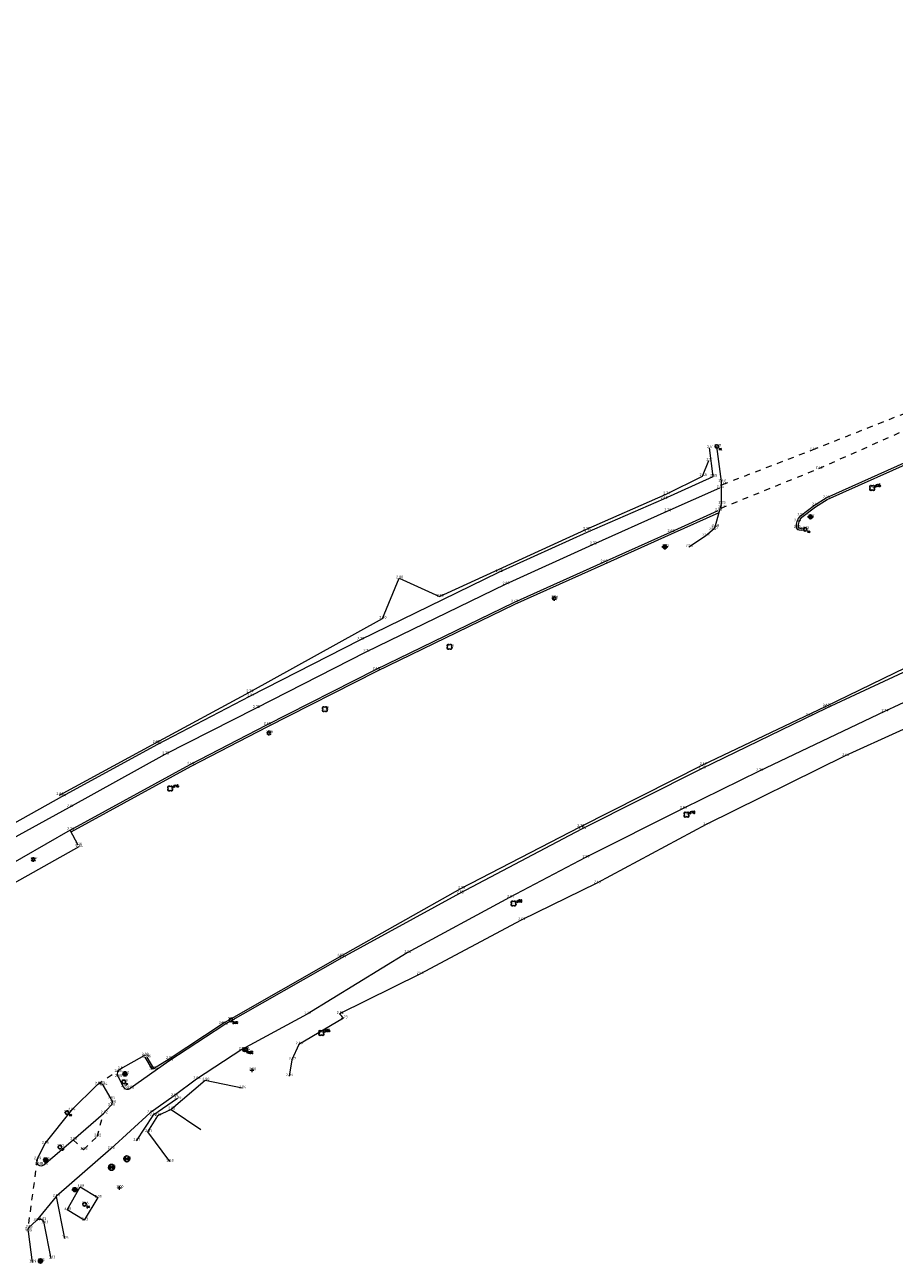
# Model space of a CAD drawing. Header units: metres. Extents: x 152089 to 154194, y 463573 to 464275.
# Tile 11 of 35: x 152502 to 152591, y 463912 to 464039. Entities that reach past the tile are written whole.
import ezdxf
from ezdxf.enums import TextEntityAlignment as Align

# ---------------------------------------------------------------- set-up
doc = ezdxf.new("R2010")
doc.units = ezdxf.units.M
doc.header["$MEASUREMENT"] = 0
doc.linetypes.add('XX-HIDDEN', pattern=[4, 2, -2])
doc.layers.add('B-ME-AL-HOOGTELABEL_HOOGTEMERK-S', color=1, linetype='Continuous', lineweight=0, true_color=0xff0000)
for name, color, linetype in [('B-ME-GR-BOOM-S', 100, 'Continuous'), ('B-ME-IE-MEUBILAIR_BRANDKRAAN-S', 1, 'Continuous'), ('B-ME-IE-MEUBILAIR_LICHTMAST-S', 1, 'Continuous'), ('B-ME-IE-MEUBILAIR_PAAL-S', 1, 'Continuous'), ('B-ME-IE-MEUBILAIR_TROTTOIRKOLK-S', 1, 'Continuous'), ('B-ME-IE-MEUBILAIR_VERKEERSBORD-S', 1, 'Continuous'), ('B-ME-IE-MEUBILAIR_VERKEERSLICHT-S', 1, 'Continuous'), ('B-ME-KL-DATA_VERKLIKKER-S', 1, 'Continuous'), ('B-ME-KL-ELEKTRA_KAST-S', 1, 'Continuous'), ('B-ME-RI-PUT-S', 1, 'Continuous'), ('X-XX-AL-MEETPUNT_DATA_HOOGTE-T', 7, 'Continuous')]:
    doc.layers.add(name, color=color, linetype=linetype)
for name, color, linetype, lineweight in [('B-ME-GR-HAAG-G', 100, 'GR-HAAG1', 13), ('B-ME-GW-WATERGANG_INSTEEK-G', 120, 'Continuous', 18), ('B-ME-IE-MEUBILAIR_WEGMEUBILAIR_SCHRIKHEK-G', 232, 'Continuous', 18), ('B-ME-OG-TERREIN_CULTUURSCHEIDING-G', 57, 'Continuous', 18), ('B-ME-VH-KANTOPSLUITING_VOORKANTBAND-G', 210, 'Continuous', 18), ('B-ME-VH-MATERIAALGRENS-G', 243, 'XX-HIDDEN', 18), ('B-ME-VH-VERHARDING_ASFALT-G', 2, 'Continuous', 18), ('B-ME-VH-VERHARDING_TEGEL-G', 24, 'Continuous', 18)]:
    doc.layers.add(name, color=color, linetype=linetype, lineweight=lineweight)
doc.styles.add('18_100', font='romans', dxfattribs={"width": 0.8, "height": 0.18})
doc.styles.add('18_200', font='romans', dxfattribs={"width": 0.8, "height": 0.36})
doc.styles.add('NLCS-ISO-ANNOTATIVE-T18', font='txt', dxfattribs={"height": 1.8})
doc.linetypes.add('GR-HAAG1', pattern='A,6,[176,NLCS.SHX,S=0.125,R=0,X=0,Y=0],-2', length=8)

# ---------------------------------------------------------------- blocks, each defined once
blk = doc.blocks.new('PAAL')
at = {"ltscale": 2}
blk.add_ellipse((0, 0), major_axis=(-0.181, 0), ratio=1, start_param=3.926991, end_param=10.210176, dxfattribs=at)
at = {"ltscale": 2, "style": '18_200', "width": 0.8}
blk.add_text('P', height=0.218, dxfattribs=at).set_placement((0.22, -0.38))
at = {"style": '18_200', "width": 0.8}
blk.add_attdef('HOOGTE', (0.24, 0.2), '', height=0.25, dxfattribs=at)
blk = doc.blocks.new('BRANDKRAAN')
at = {"ltscale": 2}
blk.add_ellipse((0, 0), major_axis=(-0.127, 0.127), ratio=1, start_param=3.926991, end_param=10.210176, dxfattribs=at)
at = {"ltscale": 2, "style": '18_100', "width": 0.8}
blk.add_text('BKR', height=0.216, dxfattribs=at).set_placement((0.18, -0.38))
at = {"style": '18_200', "width": 0.8}
blk.add_attdef('HOOGTE', (0.29, 0.2), '', height=0.25, dxfattribs=at)
blk = doc.blocks.new('boom')
for centre, major_axis, start_param, end_param in [((-0.12, 0.12), (-0.0916, 0.0916), 4.266828, 8.299543), ((0.12, 0.12), (0.0916, 0.0916), 4.266828, 8.299543), ((-0.12, -0.12), (0.0916, 0.0916), 1.125235, 5.15795), ((0.12, -0.12), (-0.0916, 0.0916), 1.125235, 5.15795)]:
    blk.add_ellipse(centre, major_axis=major_axis, ratio=1, start_param=start_param, end_param=end_param)
at = {"style": '18_200', "width": 0.8}
blk.add_attdef('HOOGTE', (0.31, 0.12), '', height=0.25, dxfattribs=at)
blk = doc.blocks.new('kabelverklikker')
at = {"ltscale": 2}
blk.add_ellipse((0, 0), major_axis=(-0.127, 0.127), ratio=1, start_param=3.926991, end_param=10.210176, dxfattribs=at)
at = {"ltscale": 2, "style": '18_100', "width": 0.8}
blk.add_text('KLIC', height=0.216, dxfattribs=at).set_placement((0.19, -0.37))
at = {"style": '18_200', "width": 0.8}
blk.add_attdef('HOOGTE', (0.26, 0.12), '', height=0.25, dxfattribs=at)
blk = doc.blocks.new('hoogtemaat')
at = {"color": 0, "linetype": 'ByBlock'}
for points in [[(-0.2, 0, 0), (0.2, 0, 0)], [(0, -0.2, 0), (0, 0.2, 0)]]:
    blk.add_polyline3d(points, dxfattribs=at)
at = {"style": '18_200', "width": 0.8}
blk.add_attdef('HOOGTE', (0.25, 0.26), '', height=0.25, dxfattribs=at)
blk = doc.blocks.new('put')
at = {"color": 0, "ltscale": 0.5}
for p, q in [((-0.3, 0.06), (-0.06, 0.05)), ((-0.3, 0.03), (-0.03, 0.03)), ((-0.3, 0), (0, 0)), ((-0.29, 0.08), (-0.08, 0.08)), ((-0.28, 0.11), (-0.11, 0.11)), ((-0.27, 0.14), (-0.14, 0.14)), ((-0.27, 0.14), (-0.14, 0.14)), ((-0.25, 0.16), (-0.16, 0.16)), ((-0.23, 0.19), (-0.19, 0.19)), ((0, 0), (0.3, 0)), ((0.03, 0.03), (0.3, 0.03)), ((0.05, 0.05), (0.29, 0.05)), ((0.08, 0.08), (0.29, 0.08)), ((0.11, 0.11), (0.28, 0.11)), ((0.14, 0.14), (0.27, 0.14)), ((0.16, 0.16), (0.25, 0.16)), ((0.19, 0.19), (0.23, 0.19)), ((-0.3, -0.03), (-0.03, -0.03)), ((-0.3, -0.05), (-0.05, -0.05)), ((-0.29, -0.08), (-0.08, -0.08)), ((-0.28, -0.11), (-0.11, -0.11)), ((-0.27, -0.14), (-0.14, -0.14)), ((-0.25, -0.16), (-0.16, -0.16)), ((-0.23, -0.19), (-0.19, -0.19)), ((0.03, -0.03), (0.3, -0.03)), ((0.05, -0.05), (0.29, -0.06)), ((0.08, -0.08), (0.29, -0.08)), ((0.11, -0.11), (0.28, -0.11)), ((0.14, -0.14), (0.27, -0.14)), ((0.16, -0.16), (0.25, -0.16)), ((0.19, -0.19), (0.23, -0.19))]:
    blk.add_line(p, q, dxfattribs=at)
at = {"ltscale": 0.5}
for p, q in [((-0.21, 0.21), (0.21, -0.21)), ((0.21, 0.21), (-0.21, -0.21))]:
    blk.add_line(p, q, dxfattribs=at)
blk.add_ellipse((0, 0), major_axis=(-0.212, 0.212), ratio=1, start_param=3.926991, end_param=10.210176, dxfattribs=at)
at = {"style": '18_200', "width": 0.8}
blk.add_attdef('HOOGTE', (0.4, 0.26), '', height=0.25, dxfattribs=at)
blk = doc.blocks.new('verkeersbord')
blk.add_line((-0.3, 0), (0.3, 0))
for radius in [0.2, 0.0745]:
    blk.add_circle((0, 0), radius)
at = {"style": '18_200', "width": 0.8}
blk.add_attdef('HOOGTE', (0.24, 0.18), '', height=0.25, dxfattribs=at)
blk = doc.blocks.new('electrakast')
at = {"ltscale": 2}
blk.add_ellipse((0, 0), major_axis=(-0.127, 0.127), ratio=1, start_param=3.926991, end_param=10.210176, dxfattribs=at)
at = {"ltscale": 2, "style": '18_100', "width": 0.8}
blk.add_text('EK', height=0.216, dxfattribs=at).set_placement((0.19, -0.37))
at = {"style": '18_200', "width": 0.8}
blk.add_attdef('HOOGTE', (0.2, 0.24), '', height=0.25, dxfattribs=at)
blk = doc.blocks.new('verkeerslicht')
h = blk.add_hatch()
h.set_pattern_fill('ANSI31', color=256, scale=0.0045, style=0)
h.set_pattern_definition([(45, (-99614.369806, -220088.543568), (-0.0101027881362, 0.0101027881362), [])])
edge = h.paths.add_edge_path()
edge.add_ellipse((0, 0), major_axis=(-0.0895, 0.0895), ratio=1, start_angle=0, end_angle=360)
edge = h.paths.add_edge_path(flags=16)
edge.add_arc((0, 0), 0.0678, 0, 360)
blk.add_circle((0, 0), 0.0678)
blk.add_ellipse((0, 0), major_axis=(0.149, 0.149), ratio=1)
blk.add_ellipse((0, 0), major_axis=(-0.0895, 0.0895), ratio=1, start_param=1.570796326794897, end_param=7.853981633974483)
at = {"style": '18_200', "width": 0.8}
blk.add_attdef('HOOGTE', (0.26, 0.21), '', height=0.25, dxfattribs=at)
blk = doc.blocks.new('TROTTOIRKOLK')
at = {"ltscale": 2}
blk.add_ellipse((0, 0), major_axis=(-0.127, 0.127), ratio=1, start_param=3.926991, end_param=10.210176, dxfattribs=at)
at = {"ltscale": 2, "style": '18_100', "width": 0.8}
blk.add_text('TK', height=0.216, dxfattribs=at).set_placement((0.19, -0.37))
at = {"style": '18_200', "width": 0.8}
blk.add_attdef('HOOGTE', (0.21, 0.18), '', height=0.25, dxfattribs=at)
blk = doc.blocks.new('LICHTMAST')
at = {"ltscale": 0.1}
for p, q in [((-0.11, 0.06), (-0.22, 0.13)), ((0, 0.13), (0, 0.25)), ((0.11, 0.06), (0.22, 0.13)), ((-0.11, -0.06), (-0.22, -0.13)), ((0, -0.13), (0, -0.25)), ((0.11, -0.06), (0.22, -0.13))]:
    blk.add_line(p, q, dxfattribs=at)
blk.add_circle((0, 0), 0.127, dxfattribs=at)
at = {"style": '18_200', "width": 0.8}
blk.add_attdef('HOOGTE', (0.25, 0.24), '', height=0.25, dxfattribs=at)

msp = doc.modelspace()

# ---------------------------------------------------------------- linework, layer by layer
at = {"layer": 'B-ME-GR-HAAG-G', "ltscale": 0.2}
msp.add_lwpolyline([(152581.29, 463987.19, -0.369072), (152580.9, 463987.29, -0.198298), (152581.23, 463988.32), (152582.64, 463989.39), (152583.83, 463990.13), (152593.74, 463994.56), (152604.72, 463999.14), (152617.39, 464004.34), (152627.93, 464008.5), (152638.25, 464012.55), (152645.44, 464015.21), (152659.45, 464020.14), (152667.43, 464022.77), (152673.06, 464024.61), (152683.71, 464027.92), (152693.1, 464030.8), (152695.99, 464031.41), (152697.89, 464031.49), (152698.51, 464031.22), (152698.71, 464030.71), (152698.73, 464030.48), (152698.57, 464030.37)], format="xyb", dxfattribs=at)
for points in [[(152514.41, 463933.19), (152515.1, 463932.03), (152516.67, 463933.02), (152522.08, 463936.6), (152534.13, 463943.48), (152546.46, 463950.4), (152558.62, 463956.7), (152571.13, 463963.03), (152583.67, 463969.01), (152593.06, 463973.55), (152593.65, 463973.88), (152602.22, 463977.74), (152609.4, 463980.94), (152611.77, 463981.87), (152620.2, 463983.62), (152623.97, 463984.32), (152624.93, 463984.65), (152637.24, 463989.55), (152646.23, 463993.04), (152646.09, 463993.63)], [(152506.68, 463956.21), (152518.93, 463962.9), (152526.74, 463966.96), (152537.86, 463972.59), (152551.95, 463979.44), (152561.09, 463983.54), (152567.94, 463986.63), (152572.8, 463988.81)]]:
    msp.add_lwpolyline(points, dxfattribs=at)
at = {"layer": 'B-ME-GW-WATERGANG_INSTEEK-G'}
for points in [[(152675.45, 463999.16), (152674.32, 463999.41), (152669.43, 463997.67), (152660.82, 463994.41), (152652.75, 463991.32), (152638.51, 463986.2), (152627.91, 463981.95), (152623.38, 463980.24), (152602.29, 463971.52), (152585.67, 463963.96), (152571.5, 463956.95), (152560.33, 463950.96), (152552.62, 463947.19), (152542.25, 463941.67), (152534.08, 463937.61), (152534.49, 463937.17)], [(152505.49, 463959.96), (152515.31, 463965.3), (152524.87, 463970.45), (152538.44, 463977.97), (152540.15, 463982.09), (152544.28, 463980.22), (152559.21, 463987.06), (152567.41, 463990.66), (152571.12, 463992.52), (152571.75, 463994.1)], [(152516.89, 463927.87), (152515.51, 463927.2), (152514.48, 463925.56), (152516.72, 463922.54)]]:
    msp.add_lwpolyline(points, dxfattribs=at)
at = {"layer": 'B-ME-IE-MEUBILAIR_WEGMEUBILAIR_SCHRIKHEK-G'}
msp.add_lwpolyline([(152517.52, 463928.97), (152515.02, 463927.24), (152513.33, 463924.65)], dxfattribs=at)
at = {"layer": 'B-ME-OG-TERREIN_CULTUURSCHEIDING-G'}
for points in [[(152534.49, 463937.17), (152529.92, 463934.5), (152529.2, 463932.93), (152528.94, 463931.26)], [(152524.14, 463930.02), (152520.37, 463930.83), (152516.89, 463927.87), (152519.9, 463925.83)]]:
    msp.add_lwpolyline(points, dxfattribs=at)
at = {"layer": 'B-ME-VH-KANTOPSLUITING_VOORKANTBAND-G'}
for points in [[(152581.38, 463987.01, -0.402312), (152580.71, 463987.23, -0.209901), (152581.1, 463988.47), (152582.53, 463989.55), (152583.73, 463990.3), (152593.66, 463994.74), (152604.65, 463999.33), (152617.31, 464004.53), (152627.86, 464008.68), (152638.18, 464012.74), (152645.37, 464015.4), (152659.38, 464020.33), (152667.37, 464022.96), (152673, 464024.8), (152683.65, 464028.11), (152693.05, 464030.99), (152695.96, 464031.61), (152697.93, 464031.69), (152698.66, 464031.37), (152698.9, 464030.76), (152698.94, 464030.39), (152698.69, 464030.21)], [(152484.16, 463953.89, 0.302374), (152495.16, 463952.48), (152506.5, 463958.72)], [(152507.48, 463954.66), (152500.32, 463950.66, -0.466192), (152499.71, 463950.81), (152499.09, 463952.08)], [(152514.18, 463933.38), (152511.69, 463931.98, 0.465169), (152511.48, 463931.18), (152512.02, 463930.15, 0.463687), (152512.7, 463930.02), (152516.65, 463932.83)], [(152504.65, 463912.66), (152503.93, 463916.25, 0.625692), (152503.15, 463916.52), (152502.35, 463915.8, 0.269828), (152502.28, 463915.4), (152502.72, 463912.25)]]:
    msp.add_lwpolyline(points, format="xyb", dxfattribs=at)
for points in [[(152569.7, 463985.3), (152571.4, 463986.42), (152572.09, 463987), (152572.3, 463987.18), (152572.4, 463987.35), (152573.05, 463989.7), (152573.05, 463991.96), (152572.57, 463995.54)], [(152506.5, 463958.72), (152516.28, 463964.12), (152525.53, 463968.84), (152536.8, 463974.58), (152551.01, 463981.48), (152559.91, 463985.55), (152567.5, 463988.93), (152572.87, 463991.33)]]:
    msp.add_lwpolyline(points, dxfattribs=at)
msp.add_lwpolyline([(152503.21, 463922.77, 0.844496), (152503.91, 463922.22), (152506.89, 463924.77), (152510, 463927.46), (152510.74, 463928.25, 0.428501), (152510.75, 463928.95), (152509.96, 463930.33, 0.385228), (152509.36, 463930.41), (152506.7, 463927.76), (152504.01, 463924.37)], format="xyb", close=True, dxfattribs=at)
at = {"layer": 'B-ME-VH-MATERIAALGRENS-G', "ltscale": 0.3}
for points in [[(152573, 463989.25), (152582.98, 463993.29), (152592.14, 463997.37), (152604.13, 464002.45), (152612.25, 464005.73), (152626.91, 464011.44), (152637.36, 464015.47), (152644.17, 464018.15), (152657.89, 464023.02), (152658.89, 464023.16), (152666.14, 464025.77), (152672.38, 464027.84), (152682.97, 464030.99), (152690.59, 464033.41), (152696.68, 464035.5), (152704.71, 464038.59)], [(152573.14, 463991.66), (152582.35, 463995.2), (152591.54, 463998.85), (152603.73, 464003.53), (152612.11, 464006.98), (152627.54, 464013.2)], [(152509.36, 463930.41), (152511.69, 463931.98)], [(152506.89, 463924.77), (152507.94, 463923.75), (152509.33, 463925.11), (152510, 463927.46)], [(152503.21, 463922.77), (152502.25, 463915.59)]]:
    msp.add_lwpolyline(points, dxfattribs=at)
at = {"layer": 'B-ME-VH-VERHARDING_ASFALT-G'}
for points in [[(152604.53, 463975.42), (152598.45, 463972.58), (152589.68, 463968.48), (152576.88, 463962.4), (152569.12, 463958.57), (152559.18, 463953.57), (152551.42, 463949.49), (152540.98, 463943.84), (152530.78, 463937.59), (152524.1, 463933.98), (152519.47, 463930.96), (152517.2, 463929.25), (152514.75, 463927.52), (152510.73, 463923.85), (152505.14, 463918.97), (152503.15, 463916.52)], [(152516.65, 463932.83), (152522.26, 463936.51), (152534.34, 463943.37), (152546.34, 463949.93), (152558.8, 463956.5), (152571.05, 463962.68), (152583.79, 463968.87), (152593.51, 463973.4)]]:
    msp.add_lwpolyline(points, dxfattribs=at)
at = {"layer": 'B-ME-VH-VERHARDING_TEGEL-G'}
for points in [[(152505.72, 463959.81), (152515.53, 463965.16), (152524.92, 463970.05), (152536.17, 463975.81), (152550.31, 463982.72), (152559.35, 463986.81), (152567.15, 463990.19), (152572.19, 463992.46), (152571.82, 463995.4)], [(152506.59, 463956.38), (152518.84, 463963.08), (152526.65, 463967.14), (152537.77, 463972.77), (152551.87, 463979.62), (152561.01, 463983.72), (152567.86, 463986.81), (152572.71, 463988.99)], [(152506.59, 463956.38), (152499.09, 463952.08)], [(152507.39, 463954.84), (152506.59, 463956.38)], [(152514.2, 463933.19), (152514.95, 463931.95)], [(152505.14, 463918.97), (152506.02, 463914.69)]]:
    msp.add_lwpolyline(points, dxfattribs=at)
msp.add_lwpolyline([(152485.06, 463954.9, 0.311617), (152494.4, 463953.48), (152505.72, 463959.81)], format="xyb", dxfattribs=at)
msp.add_lwpolyline([(152507.61, 463919.96), (152509.39, 463918.86), (152508.01, 463916.55), (152506.28, 463917.61)], close=True, dxfattribs=at)

# ---------------------------------------------------------------- block references
at = {"layer": 'B-ME-AL-HOOGTELABEL_HOOGTEMERK-S'}
for p in [(152525.14, 463931.86), (152511.61, 463919.87)]:
    msp.add_blockref('hoogtemaat', p, dxfattribs=at)
at = {"layer": 'B-ME-GR-BOOM-S'}
for p, values in [((152588.42, 463991.31), {'HOOGTE': 'd35'}), ((152516.79, 463960.63), {'HOOGTE': 'd15'}), ((152569.48, 463957.95), {'HOOGTE': 'd70'}), ((152551.83, 463948.89), {'HOOGTE': 'd80'}), ((152532.22, 463935.66), {'HOOGTE': 'd85'})]:
    msp.add_blockref('boom', p, dxfattribs=at).add_auto_attribs(values)
for p in [(152545.3, 463975.09), (152532.57, 463968.72)]:
    msp.add_blockref('boom', p, dxfattribs=at)
at = {"layer": 'B-ME-IE-MEUBILAIR_BRANDKRAAN-S'}
msp.add_blockref('BRANDKRAAN', (152522.98, 463936.99), dxfattribs=at)
at = {"layer": 'B-ME-IE-MEUBILAIR_LICHTMAST-S'}
for p in [(152555.98, 463980.05), (152526.86, 463966.28), (152502.82, 463953.38)]:
    msp.add_blockref('LICHTMAST', p, dxfattribs=at)
at = {"layer": 'B-ME-IE-MEUBILAIR_PAAL-S'}
for p in [(152512.05, 463930.68), (152505.54, 463924.02)]:
    msp.add_blockref('PAAL', p, dxfattribs=at)
at = {"layer": 'B-ME-IE-MEUBILAIR_TROTTOIRKOLK-S'}
for p in [(152572.57, 463995.54), (152581.59, 463987.09), (152506.26, 463927.54)]:
    msp.add_blockref('TROTTOIRKOLK', p, dxfattribs=at)
at = {"layer": 'B-ME-IE-MEUBILAIR_VERKEERSBORD-S'}
for p in [(152582.12, 463988.36), (152567.26, 463985.29), (152507.05, 463919.67)]:
    msp.add_blockref('verkeersbord', p, dxfattribs=at)
at = {"layer": 'B-ME-IE-MEUBILAIR_VERKEERSLICHT-S'}
for p in [(152512.18, 463931.49), (152504.08, 463922.69), (152503.55, 463912.39)]:
    msp.add_blockref('verkeerslicht', p, dxfattribs=at)
at = {"layer": 'B-ME-KL-DATA_VERKLIKKER-S'}
for p in [(152524.38, 463933.96), (152524.53, 463933.94)]:
    msp.add_blockref('kabelverklikker', p, dxfattribs=at)
at = {"layer": 'B-ME-KL-ELEKTRA_KAST-S'}
msp.add_blockref('electrakast', (152508.05, 463918.18), dxfattribs=at)
at = {"layer": 'B-ME-RI-PUT-S'}
for p in [(152512.37, 463922.81), (152510.8, 463921.95)]:
    msp.add_blockref('put', p, dxfattribs=at)

# ---------------------------------------------------------------- texts
at = {"layer": 'X-XX-AL-MEETPUNT_DATA_HOOGTE-T', "style": 'NLCS-ISO-ANNOTATIVE-T18'}
for s, p in [('2.51', (152572.24, 463995.4)), ('2.28', (152572.99, 463995.54)), ('2.42', (152582.77, 463995.2)), ('2.51', (152572.17, 463994.1)), ('2.58', (152571.54, 463992.52)), ('2.55', (152572.61, 463992.46)), ('2.45', (152583.39, 463993.29)), ('2.44', (152573.29, 463991.33)), ('2.43', (152573.47, 463991.96)), ('2.41', (152573.56, 463991.66)), ('2.46', (152588.84, 463991.31)), ('2.69', (152567.57, 463990.19)), ('2.74', (152567.83, 463990.66)), ('2.45', (152573.47, 463989.7)), ('2.51', (152582.95, 463989.55)), ('2.55', (152584.15, 463990.3)), ('2.70', (152567.92, 463988.93)), ('2.48', (152573.13, 463988.99)), ('2.42', (152573.42, 463989.25)), ('2.53', (152581.51, 463988.47)), ('2.62', (152582.53, 463988.36)), ('2.77', (152559.63, 463987.06)), ('2.55', (152572.72, 463987.18)), ('2.48', (152572.82, 463987.35)), ('2.52', (152581.13, 463987.23)), ('2.58', (152581.19, 463987.89)), ('2.53', (152581.8, 463987.01)), ('2.51', (152582.01, 463987.09)), ('2.77', (152559.77, 463986.81)), ('2.68', (152568.27, 463986.81)), ('2.53', (152571.82, 463986.42)), ('2.54', (152572.51, 463987)), ('2.51', (152581.41, 463986.99)), ('2.73', (152560.33, 463985.55)), ('2.71', (152567.67, 463985.29)), ('2.54', (152570.12, 463985.3)), ('2.68', (152561.43, 463983.72)), ('2.80', (152540.57, 463982.09)), ('2.75', (152550.73, 463982.72)), ('2.69', (152551.43, 463981.48)), ('2.80', (152544.7, 463980.22)), ('2.67', (152552.29, 463979.62)), ('2.73', (152556.39, 463980.05)), ('2.80', (152538.86, 463977.97)), ('2.79', (152536.59, 463975.81)), ('2.72', (152537.22, 463974.58)), ('2.71', (152545.71, 463975.09)), ('2.68', (152538.19, 463972.77)), ('2.79', (152525.29, 463970.45)), ('2.81', (152525.33, 463970.05)), ('2.75', (152525.95, 463968.84)), ('2.72', (152532.99, 463968.72)), ('2.67', (152584.09, 463969.01)), ('2.77', (152584.21, 463968.87)), ('2.74', (152590.1, 463968.48)), ('2.69', (152527.07, 463967.14)), ('2.73', (152582.35, 463968.04)), ('2.79', (152527.28, 463966.28)), ('2.83', (152515.73, 463965.3)), ('2.82', (152515.95, 463965.16)), ('2.75', (152516.7, 463964.12)), ('2.69', (152519.25, 463963.08)), ('2.67', (152571.55, 463963.03)), ('2.42', (152586.09, 463963.96)), ('2.78', (152571.46, 463962.68)), ('2.79', (152577.3, 463962.4)), ('2.76', (152517.21, 463960.63)), ('2.86', (152505.91, 463959.96)), ('2.84', (152506.14, 463959.81)), ('2.81', (152506.92, 463958.72)), ('2.86', (152569.54, 463958.57)), ('2.92', (152569.9, 463957.95)), ('2.73', (152559.04, 463956.7)), ('2.53', (152571.92, 463956.95)), ('2.78', (152507.01, 463956.38)), ('2.84', (152559.22, 463956.5)), ('2.76', (152507.8, 463954.84)), ('2.64', (152507.9, 463954.66)), ('2.82', (152503.24, 463953.38)), ('2.89', (152559.6, 463953.57)), ('2.73', (152546.88, 463950.4)), ('2.53', (152560.75, 463950.96)), ('2.85', (152546.76, 463949.93)), ('2.91', (152551.84, 463949.49)), ('3.01', (152552.25, 463948.89)), ('2.69', (152553.04, 463947.19)), ('2.83', (152534.55, 463943.48)), ('2.87', (152534.76, 463943.37)), ('2.90', (152541.4, 463943.84)), ('2.59', (152542.67, 463941.67)), ('2.88', (152522.5, 463936.6)), ('2.90', (152522.68, 463936.51)), ('2.92', (152523.4, 463936.99)), ('2.92', (152531.2, 463937.59)), ('2.82', (152534.5, 463937.61)), ('2.73', (152534.91, 463937.17)), ('3.03', (152532.63, 463935.66)), ('2.96', (152524.52, 463933.98)), ('2.97', (152524.8, 463933.96)), ('2.94', (152524.95, 463933.94)), ('2.89', (152530.34, 463934.5)), ('2.80', (152514.6, 463933.38)), ('2.91', (152514.62, 463933.19)), ('2.86', (152514.82, 463933.19)), ('2.93', (152517.07, 463932.83)), ('2.92', (152517.08, 463933.02)), ('2.87', (152529.62, 463932.93)), ('2.83', (152511.83, 463931.68)), ('2.81', (152512.1, 463931.98)), ('2.97', (152512.6, 463931.49)), ('3.00', (152515.36, 463931.95)), ('2.96', (152515.51, 463932.03)), ('2.90', (152525.56, 463931.86)), ('2.81', (152509.77, 463930.41)), ('2.83', (152510.12, 463930.48)), ('2.84', (152510.38, 463930.33)), ('2.85', (152511.89, 463931.18)), ('2.91', (152512.44, 463930.15)), ('2.99', (152512.47, 463930.68)), ('2.98', (152519.89, 463930.96)), ('2.90', (152520.79, 463930.83)), ('2.86', (152529.36, 463931.26)), ('2.86', (152511.16, 463928.95)), ('2.92', (152512.74, 463929.93)), ('2.92', (152513.12, 463930.02)), ('2.96', (152517.61, 463929.25)), ('2.96', (152517.94, 463928.97)), ('2.84', (152524.56, 463930.02)), ('2.84', (152507.12, 463927.76)), ('2.90', (152511.16, 463928.25)), ('2.91', (152511.31, 463928.52)), ('2.92', (152517.3, 463927.87)), ('2.87', (152506.67, 463927.54)), ('2.92', (152510.42, 463927.46)), ('2.97', (152515.17, 463927.52)), ('2.99', (152515.44, 463927.24)), ('2.87', (152515.93, 463927.2)), ('2.92', (152509.75, 463925.11)), ('2.81', (152514.9, 463925.56)), ('2.96', (152504.43, 463924.37)), ('3.07', (152505.96, 463924.02)), ('2.92', (152507.31, 463924.77)), ('2.96', (152511.14, 463923.85)), ('2.97', (152513.75, 463924.65)), ('2.99', (152503.63, 463922.77)), ('3.12', (152504.5, 463922.69)), ('2.95', (152508.35, 463923.75)), ('3.00', (152512.79, 463922.81)), ('2.53', (152517.13, 463922.54)), ('2.98', (152503.71, 463922.22)), ('3.00', (152504.33, 463922.22)), ('2.98', (152511.22, 463921.95)), ('2.99', (152505.55, 463918.97)), ('3.06', (152507.47, 463919.67)), ('3.08', (152508.03, 463919.96)), ('3.09', (152509.81, 463918.86)), ('3.00', (152512.02, 463919.87)), ('3.08', (152506.7, 463917.61)), ('3.16', (152508.47, 463918.18)), ('3.04', (152503.57, 463916.52)), ('3.03', (152504.15, 463916.57)), ('3.03', (152504.35, 463916.25)), ('3.13', (152508.43, 463916.55)), ('3.04', (152502.67, 463915.59)), ('3.05', (152502.69, 463915.4)), ('3.05', (152502.76, 463915.8)), ('3.06', (152506.44, 463914.69)), ('3.13', (152505.07, 463912.66)), ('3.09', (152503.14, 463912.25)), ('3.15', (152503.97, 463912.39))]:
    msp.add_text(s, height=0.27, dxfattribs=at).set_placement(p, align=Align.RIGHT)

doc.saveas('drawing.dxf')
